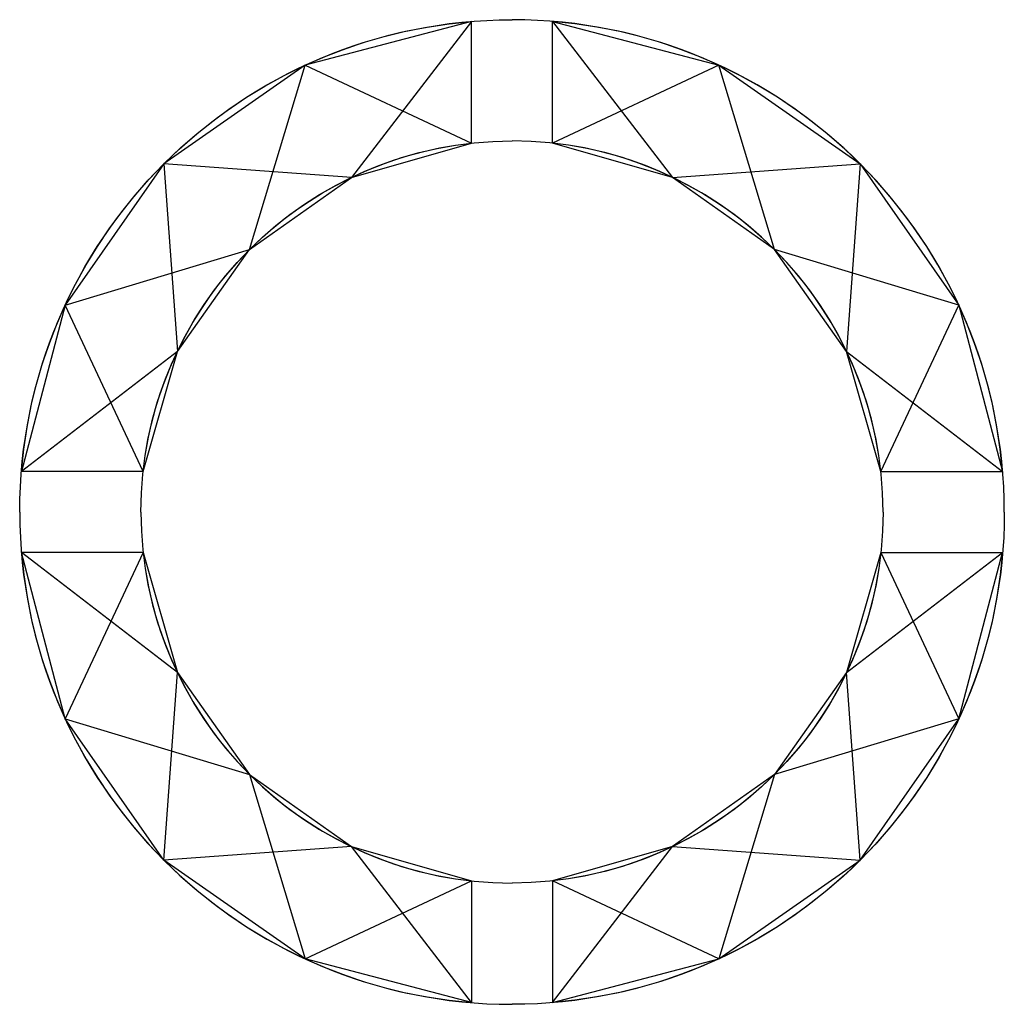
# Model space of a CAD drawing. Header units: millimetres. Extents: x -278 to 1672, y -373 to 1577.
import ezdxf

# ---------------------------------------------------------------- set-up
doc = ezdxf.new("R2010")
doc.units = ezdxf.units.MM

# ---------------------------------------------------------------- blocks, each defined once
blk = doc.blocks.new('c200p4seg')
for p, q in [((-895, 730.6), (-895, 971.7)), ((-895, 730.6, 240), (-895, 971.7, 240)), ((-895, 971.7), (-895, 971.7, 240)), ((-895, 730.6, 240), (-895, 730.6)), ((-244.4, 80), (-3.3, 80)), ((-244.4, 80, 240), (-3.3, 80, 240)), ((-244.4, 80), (-244.4, 80, 240)), ((-3.3, 80), (-3.3, 80, 240))]:
    blk.add_line(p, q)
at = {"elevation": 240}
blk.add_lwpolyline([(-895, 971.7), (-657.1, 662.7), (-285.6, 689.4), (-312.3, 317.9), (-3.3, 80)], dxfattribs=at)
blk.add_lwpolyline([(-244.4, 80), (-90.3, 409.8), (-455.3, 519.7), (-565.2, 884.7), (-895, 730.6)])
for points in [[(-895, 971.7, 0), (-565.2, 884.7, 240), (-285.6, 689.4, 0), (-90.3, 409.8, 240), (-3.3, 80, 0)], [(-244.4, 80, 240), (-312.3, 317.9, 0), (-455.3, 519.7, 240), (-657.1, 662.7, 0), (-895, 730.6, 240)]]:
    blk.add_polyline3d(points)
for centre, radius, start, end in [((-975, 0), 975, 0, 90), ((-975, 0, 240), 975, 0, 90), ((-975, 0), 975, 4.7065, 85.2935), ((-975, 0, 240), 975, 4.7065, 85.2935), ((-975, 0), 735, 0, 90), ((-975, 0, 240), 735, 0, 90), ((-975, 0), 735, 6.2487, 83.7513), ((-975, 0, 240), 735, 6.2487, 83.7513)]:
    blk.add_arc(centre, radius, start, end)

msp = doc.modelspace()

# ---------------------------------------------------------------- block references
at = {"xscale": -1}
msp.add_blockref('c200p4seg', (-278, 602), dxfattribs=at)
msp.add_blockref('c200p4seg', (1672, 602))
at = {"rotation": 180}
msp.add_blockref('c200p4seg', (-278, 602), dxfattribs=at)
at = {"xscale": -1, "rotation": 180}
msp.add_blockref('c200p4seg', (1672, 602), dxfattribs=at)

doc.saveas('drawing.dxf')
